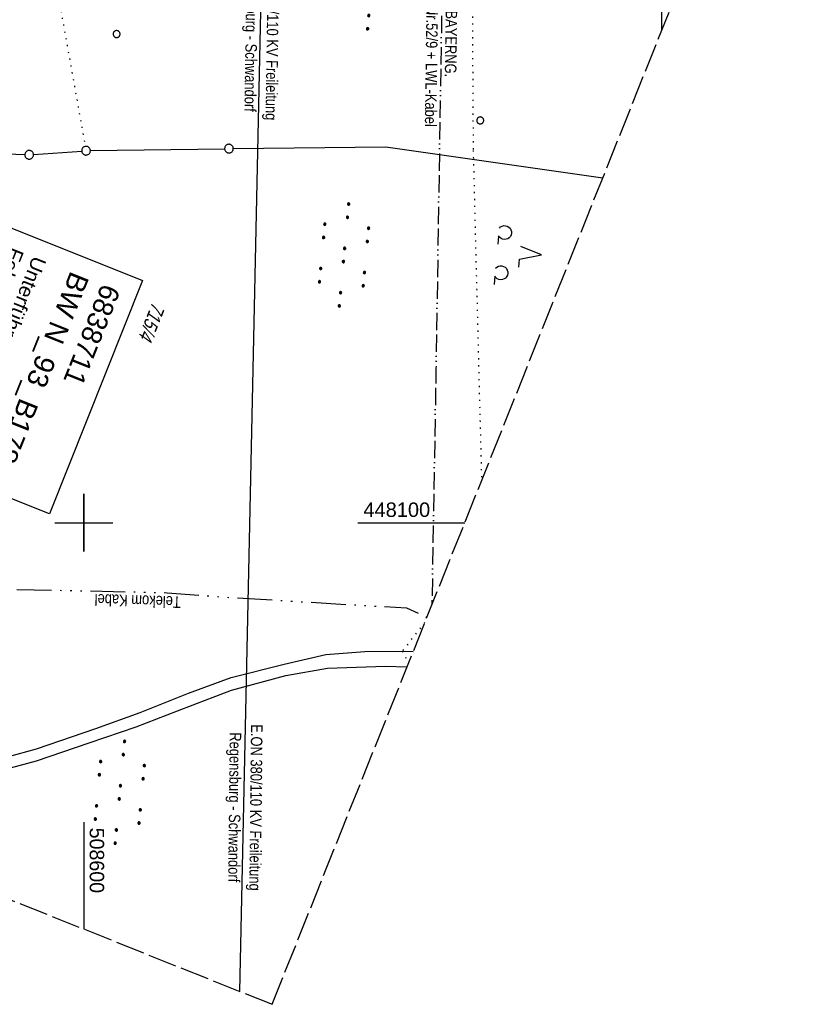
# Model space of a CAD drawing. Extents: x 508366 to 508911, y 448017 to 448810.
# Tile 16 of 46: x 508589 to 508725, y 448017 to 448187. Entities that reach past the tile are written whole.
import ezdxf
from ezdxf.enums import TextEntityAlignment as Align

# ---------------------------------------------------------------- set-up
doc = ezdxf.new("R2010")
doc.units = 0
doc.header["$LTSCALE"] = 10
doc.header["$MEASUREMENT"] = 0
for name, pattern in [('ACAD_ISO13W100', [36, 12, -3, 12, -3, 0, -3, 0, -3]), ('ACAD_ISO14W100', [25.5, 12, -3, 0.5, -3, 0.5, -3, 0.5, -3]), ('AUSGEZOGEN', [0]), ('LT00', [0]), ('LT14', [0.6, 0.5, -0.1]), ('PUNKTX2_STR', [0.6, 0.1, -0.5])]:
    doc.linetypes.add(name, pattern=pattern)
doc.layers.get('0').update_dxf_attribs({"linetype": 'LT00'})
doc.layers.add('-BLATT_125-RAND', color=7, linetype='LT14', plot=False)
for name, color, linetype in [('BW_TEXT_B', 20, 'AUSGEZOGEN'), ('DFK_FLUR_NR', 250, 'LT00'), ('DFK_GZPKT', 250, 'LT00'), ('DFK_KATASTER', 250, 'LT00'), ('DFK_NUTZUNG', 250, 'LT00'), ('DFK_NUTZUNGSGRENZE', 70, 'PUNKTX2_STR'), ('DFK_TOPO-ANL', 252, 'LT00'), ('DFK_VERMPKT', 252, 'LT00'), ('GASLTG', 250, 'ACAD_ISO13W100'), ('GASLTG_TEXT', 250, 'Continuous'), ('STROM_FREILTG', 80, 'STROMFREILEITUNG'), ('STROM_TEXT', 80, 'Continuous'), ('TELEKOM', 210, 'ACAD_ISO14W100'), ('TELEKOM_TEXT', 210, 'Continuous'), ('V125_RASTER', 250, 'LT00'), ('V126_RASTER', 250, 'LT00')]:
    doc.layers.add(name, color=color, linetype=linetype)
doc.styles.add('Beschrift', font='ARIAL.TTF')
doc.styles.get("Standard").update_dxf_attribs({"font": 'ARIAL.TTF'})
doc.styles.add('Strom', font='txt-alt.shx')
doc.styles.add('Versorgungsltg', font='ARIAL.TTF', dxfattribs={"width": 0.8, "height": 2})
doc.linetypes.add('STROMFREILEITUNG', pattern='A,12.7,-5.5,["xx",Strom,S=2.5,R=0,X=-2.6,Y=-0.85],-4.35', length=22.55)

# ---------------------------------------------------------------- blocks, each defined once
blk = doc.blocks.new('SYMB7010')
at = {"color": 0, "linetype": 'ByBlock'}
for points in [[(-0.031408, 0.499213), (-0.093728, 0.49134), (-0.15457, 0.475719), (-0.212975, 0.452595), (-0.268021, 0.422333), (-0.31884, 0.385411), (-0.36463, 0.342411), (-0.40467, 0.29401), (-0.438329, 0.240973), (-0.465074, 0.184136), (-0.484486, 0.124395), (-0.496256, 0.062692), (-0.5002, 0)], [(-0.5002, 0), (-0.496256, -0.062692), (-0.484486, -0.124395), (-0.465075, -0.184136), (-0.438329, -0.240973), (-0.404671, -0.29401), (-0.36463, -0.342411), (-0.31884, -0.385411), (-0.268021, -0.422333), (-0.212975, -0.452595), (-0.154571, -0.475719), (-0.093728, -0.49134), (-0.031408, -0.499213), (0.031408, -0.499213)], [(0.5002, 0), (0.496256, 0.062692), (0.484485, 0.124395), (0.465074, 0.184136), (0.438329, 0.240973), (0.40467, 0.29401), (0.36463, 0.342411), (0.31884, 0.385411), (0.268021, 0.422333), (0.212975, 0.452595), (0.15457, 0.475719), (0.093728, 0.49134), (0.031408, 0.499213), (-0.031408, 0.499213)], [(0.031408, -0.499213), (0.093728, -0.491341), (0.15457, -0.475719), (0.212975, -0.452595), (0.268021, -0.422333), (0.31884, -0.385411), (0.36463, -0.342411), (0.404671, -0.294011), (0.438329, -0.240974), (0.465075, -0.184136), (0.484486, -0.124395), (0.496256, -0.062692), (0.500201, 0)]]:
    blk.add_lwpolyline(points, dxfattribs=at)
blk = doc.blocks.new('SYMB7110')
at = {"color": 0, "linetype": 'ByBlock'}
for p, q in [((-0.515, 0.392919), (-0.515, 0.367081)), ((-0.51, 0.362895), (-0.51, 0.397105)), ((-0.505, 0.399164), (-0.505, 0.360836)), ((-0.5, 0.360204), (-0.5, 0.399796)), ((-0.495, 0.399164), (-0.495, 0.360836)), ((-0.49, 0.362895), (-0.49, 0.397105)), ((-0.485, 0.392919), (-0.485, 0.367081)), ((-0.48, 0.379874), (-0.48, 0.380145)), ((-0.285, 0.392919), (-0.285, 0.367081)), ((-0.28, 0.362895), (-0.28, 0.397105)), ((-0.275, 0.399164), (-0.275, 0.360836)), ((-0.27, 0.360204), (-0.27, 0.399796)), ((-0.265, 0.399164), (-0.265, 0.360836)), ((-0.26, 0.362895), (-0.26, 0.397105)), ((-0.255, 0.392919), (-0.255, 0.367081)), ((-0.25, 0.379874), (-0.25, 0.380146)), ((0.255, 0.392919), (0.255, 0.367081)), ((0.26, 0.362895), (0.26, 0.397105)), ((0.265, 0.399164), (0.265, 0.360836)), ((0.27, 0.360204), (0.27, 0.399796)), ((0.275, 0.399164), (0.275, 0.360836)), ((0.28, 0.362895), (0.28, 0.397105)), ((0.285, 0.392919), (0.285, 0.367081)), ((0.29, 0.379874), (0.29, 0.380145)), ((0.485, 0.392919), (0.485, 0.367081)), ((0.49, 0.362895), (0.49, 0.397105)), ((0.495, 0.399164), (0.495, 0.360836)), ((0.5, 0.360204), (0.5, 0.399796)), ((0.505, 0.399164), (0.505, 0.360836)), ((0.51, 0.362895), (0.51, 0.397105)), ((0.515, 0.392919), (0.515, 0.367081)), ((0.52, 0.379874), (0.52, 0.380146)), ((-0.9, 0.012919), (-0.9, -0.012919)), ((-0.895, -0.017106), (-0.895, 0.017105)), ((-0.89, 0.019164), (-0.89, -0.019164)), ((-0.885, -0.019797), (-0.885, 0.019796)), ((-0.88, 0.019164), (-0.88, -0.019164)), ((-0.875, -0.017106), (-0.875, 0.017105)), ((-0.87, 0.012919), (-0.87, -0.012919)), ((-0.865, -0.000126), (-0.865, 0.000145)), ((-0.67, 0.012919), (-0.67, -0.012919)), ((-0.665, -0.017106), (-0.665, 0.017105)), ((-0.66, 0.019164), (-0.66, -0.019164)), ((-0.655, -0.019797), (-0.655, 0.019796)), ((-0.65, 0.019164), (-0.65, -0.019164)), ((-0.645, -0.017106), (-0.645, 0.017105)), ((-0.64, 0.012919), (-0.64, -0.012919)), ((-0.635, -0.000126), (-0.635, 0.000145)), ((-0.13, 0.012919), (-0.13, -0.012919)), ((-0.125, -0.017105), (-0.125, 0.017105)), ((-0.12, 0.019164), (-0.12, -0.019164)), ((-0.115, -0.019796), (-0.115, 0.019796)), ((-0.11, 0.019164), (-0.11, -0.019164)), ((-0.105, -0.017105), (-0.105, 0.017105)), ((-0.1, 0.012919), (-0.1, -0.012919)), ((-0.095, -0.000126), (-0.095, 0.000146)), ((0.1, 0.012919), (0.1, -0.012919)), ((0.105, -0.017105), (0.105, 0.017105)), ((0.11, 0.019164), (0.11, -0.019164)), ((0.115, -0.019796), (0.115, 0.019796)), ((0.12, 0.019164), (0.12, -0.019164)), ((0.125, -0.017105), (0.125, 0.017105)), ((0.13, 0.012919), (0.13, -0.012919)), ((0.135, -0.000126), (0.135, 0.000146)), ((0.64, 0.012919), (0.64, -0.012919)), ((0.645, -0.017105), (0.645, 0.017105)), ((0.65, 0.019164), (0.65, -0.019164)), ((0.655, -0.019796), (0.655, 0.019796)), ((0.66, 0.019164), (0.66, -0.019164)), ((0.665, -0.017105), (0.665, 0.017105)), ((0.67, 0.012919), (0.67, -0.012919)), ((0.675, -0.000126), (0.675, 0.000146)), ((0.87, 0.012919), (0.87, -0.012919)), ((0.875, -0.017105), (0.875, 0.017105)), ((0.88, 0.019164), (0.88, -0.019164)), ((0.885, -0.019796), (0.885, 0.019796)), ((0.89, 0.019164), (0.89, -0.019164)), ((0.895, -0.017105), (0.895, 0.017105)), ((0.9, 0.012919), (0.9, -0.012919)), ((0.905, -0.000126), (0.905, 0.000146)), ((-0.515, -0.367081), (-0.515, -0.392919)), ((-0.51, -0.397105), (-0.51, -0.362895)), ((-0.505, -0.360836), (-0.505, -0.399164)), ((-0.5, -0.399796), (-0.5, -0.360204)), ((-0.495, -0.360836), (-0.495, -0.399164)), ((-0.49, -0.397106), (-0.49, -0.362895)), ((-0.485, -0.367081), (-0.485, -0.392919)), ((-0.48, -0.380126), (-0.48, -0.379855)), ((-0.285, -0.367081), (-0.285, -0.392919)), ((-0.28, -0.397105), (-0.28, -0.362895)), ((-0.275, -0.360836), (-0.275, -0.399164)), ((-0.27, -0.399796), (-0.27, -0.360204)), ((-0.265, -0.360836), (-0.265, -0.399164)), ((-0.26, -0.397105), (-0.26, -0.362895)), ((-0.255, -0.367081), (-0.255, -0.392919)), ((-0.25, -0.380126), (-0.25, -0.379855)), ((0.255, -0.367081), (0.255, -0.392919)), ((0.26, -0.397105), (0.26, -0.362895)), ((0.265, -0.360836), (0.265, -0.399164)), ((0.27, -0.399796), (0.27, -0.360204)), ((0.275, -0.360836), (0.275, -0.399164)), ((0.28, -0.397105), (0.28, -0.362895)), ((0.285, -0.367081), (0.285, -0.392919)), ((0.29, -0.380126), (0.29, -0.379855)), ((0.485, -0.367081), (0.485, -0.392919)), ((0.49, -0.397105), (0.49, -0.362895)), ((0.495, -0.360836), (0.495, -0.399164)), ((0.5, -0.399796), (0.5, -0.360204)), ((0.505, -0.360836), (0.505, -0.399164)), ((0.51, -0.397105), (0.51, -0.362895)), ((0.515, -0.367081), (0.515, -0.392919)), ((0.52, -0.380126), (0.52, -0.379855))]:
    blk.add_line(p, q, dxfattribs=at)
for points in [[(-0.48, 0.38), (-0.481981, 0.388678), (-0.48753, 0.395637), (-0.49555, 0.399499), (-0.50445, 0.399499), (-0.51247, 0.395637), (-0.518019, 0.388678), (-0.52, 0.38), (-0.518019, 0.371322), (-0.51247, 0.364363), (-0.50445, 0.360501), (-0.49555, 0.360501), (-0.48753, 0.364363), (-0.481981, 0.371322), (-0.48, 0.38)], [(-0.25, 0.38), (-0.251981, 0.388678), (-0.25753, 0.395637), (-0.26555, 0.399499), (-0.27445, 0.399499), (-0.28247, 0.395637), (-0.288019, 0.388678), (-0.29, 0.38), (-0.288019, 0.371322), (-0.28247, 0.364363), (-0.27445, 0.360501), (-0.26555, 0.360501), (-0.25753, 0.364363), (-0.251981, 0.371322), (-0.25, 0.38)], [(0.29, 0.38), (0.288019, 0.388678), (0.28247, 0.395637), (0.27445, 0.399499), (0.26555, 0.399499), (0.25753, 0.395637), (0.251981, 0.388678), (0.25, 0.38), (0.251981, 0.371322), (0.25753, 0.364363), (0.26555, 0.360501), (0.27445, 0.360501), (0.28247, 0.364363), (0.288019, 0.371322), (0.29, 0.38)], [(0.52, 0.38), (0.518019, 0.388678), (0.51247, 0.395637), (0.50445, 0.399499), (0.495549, 0.399499), (0.48753, 0.395637), (0.481981, 0.388678), (0.48, 0.38), (0.481981, 0.371322), (0.48753, 0.364363), (0.495549, 0.360501), (0.50445, 0.360501), (0.51247, 0.364363), (0.518019, 0.371322), (0.52, 0.38)], [(-0.865, 0), (-0.866981, 0.008678), (-0.87253, 0.015637), (-0.88055, 0.019498), (-0.88945, 0.019498), (-0.89747, 0.015637), (-0.903019, 0.008678), (-0.905, 0)], [(-0.905, 0), (-0.903019, -0.008678), (-0.89747, -0.015637), (-0.88945, -0.019499), (-0.88055, -0.019499), (-0.87253, -0.015637), (-0.866981, -0.008678), (-0.865, 0)], [(-0.635, 0), (-0.636981, 0.008678), (-0.64253, 0.015637), (-0.65055, 0.019498), (-0.65945, 0.019498), (-0.66747, 0.015637), (-0.673019, 0.008678), (-0.675, 0)], [(-0.675, 0), (-0.673019, -0.008678), (-0.66747, -0.015637), (-0.65945, -0.019499), (-0.65055, -0.019499), (-0.64253, -0.015637), (-0.636981, -0.008678), (-0.635, 0)], [(-0.095, 0), (-0.096981, 0.008678), (-0.10253, 0.015637), (-0.11055, 0.019499), (-0.11945, 0.019499), (-0.12747, 0.015637), (-0.133019, 0.008678), (-0.135, 0)], [(-0.135, 0), (-0.133019, -0.008678), (-0.12747, -0.015637), (-0.11945, -0.019499), (-0.11055, -0.019499), (-0.10253, -0.015637), (-0.096981, -0.008678), (-0.095, 0)], [(0.135, 0), (0.133019, 0.008678), (0.12747, 0.015637), (0.11945, 0.019499), (0.11055, 0.019499), (0.10253, 0.015637), (0.096981, 0.008678), (0.095, 0)], [(0.095, 0), (0.096981, -0.008678), (0.10253, -0.015637), (0.11055, -0.019499), (0.11945, -0.019499), (0.12747, -0.015637), (0.133019, -0.008678), (0.135, 0)], [(0.675, 0), (0.673019, 0.008678), (0.66747, 0.015637), (0.65945, 0.019499), (0.65055, 0.019499), (0.64253, 0.015637), (0.636981, 0.008678), (0.635, 0)], [(0.635, 0), (0.636981, -0.008678), (0.64253, -0.015637), (0.65055, -0.019499), (0.65945, -0.019499), (0.66747, -0.015637), (0.673019, -0.008678), (0.675, 0)], [(0.905, 0), (0.903019, 0.008678), (0.89747, 0.015637), (0.88945, 0.019499), (0.88055, 0.019499), (0.87253, 0.015637), (0.866981, 0.008678), (0.865, 0)], [(0.865, 0), (0.866981, -0.008678), (0.87253, -0.015637), (0.88055, -0.019499), (0.88945, -0.019499), (0.89747, -0.015637), (0.903019, -0.008678), (0.905, 0)], [(-0.48, -0.38), (-0.481981, -0.371322), (-0.48753, -0.364363), (-0.49555, -0.360501), (-0.50445, -0.360501), (-0.51247, -0.364363), (-0.518019, -0.371322), (-0.52, -0.38), (-0.518019, -0.388678), (-0.51247, -0.395637), (-0.50445, -0.399499), (-0.49555, -0.399499), (-0.48753, -0.395637), (-0.481981, -0.388678), (-0.48, -0.38)], [(-0.25, -0.38), (-0.251981, -0.371322), (-0.25753, -0.364363), (-0.26555, -0.360501), (-0.27445, -0.360501), (-0.28247, -0.364363), (-0.288019, -0.371322), (-0.29, -0.38), (-0.288019, -0.388678), (-0.28247, -0.395637), (-0.27445, -0.399499), (-0.26555, -0.399499), (-0.25753, -0.395637), (-0.251981, -0.388678), (-0.25, -0.38)], [(0.29, -0.38), (0.288019, -0.371322), (0.28247, -0.364363), (0.27445, -0.360501), (0.26555, -0.360501), (0.25753, -0.364363), (0.251981, -0.371322), (0.25, -0.38), (0.251981, -0.388678), (0.25753, -0.395637), (0.26555, -0.399499), (0.27445, -0.399499), (0.28247, -0.395637), (0.288019, -0.388678), (0.29, -0.38)], [(0.52, -0.38), (0.518019, -0.371322), (0.51247, -0.364363), (0.50445, -0.360501), (0.495549, -0.360501), (0.48753, -0.364363), (0.481981, -0.371322), (0.48, -0.38), (0.481981, -0.388678), (0.48753, -0.395637), (0.495549, -0.399499), (0.50445, -0.399499), (0.51247, -0.395637), (0.518019, -0.388678), (0.52, -0.38)]]:
    blk.add_lwpolyline(points, dxfattribs=at)
blk = doc.blocks.new('SYMB7201')
at = {"color": 0, "linetype": 'ByBlock'}
for p, q in [((0, 0.385), (-0.11, 0.015)), ((-0.255, -0.385), (-0.115, -0.385)), ((0.445, -0.385), (0.585, -0.385))]:
    blk.add_line(p, q, dxfattribs=at)
for points in [[(0.25, 0.015), (0.11, 0.015), (0, 0.385)], [(-0.393816, -0.383308), (-0.416239, -0.362945), (-0.432849, -0.337617), (-0.442589, -0.308936), (-0.444836, -0.27873), (-0.439449, -0.248923), (-0.426769, -0.221415), (-0.407606, -0.197958), (-0.38318, -0.180047), (-0.355047, -0.168823), (-0.325, -0.165), (-0.294953, -0.168823), (-0.26682, -0.180047), (-0.242394, -0.197959), (-0.223231, -0.221415), (-0.210551, -0.248923), (-0.205164, -0.27873), (-0.207411, -0.308936), (-0.21715, -0.337617), (-0.233761, -0.362945), (-0.256184, -0.383308)], [(0.306185, -0.383308), (0.283761, -0.362945), (0.267151, -0.337617), (0.257411, -0.308936), (0.255164, -0.27873), (0.260552, -0.248923), (0.273231, -0.221415), (0.292394, -0.197958), (0.31682, -0.180047), (0.344953, -0.168823), (0.375, -0.165), (0.405047, -0.168823), (0.43318, -0.180047), (0.457606, -0.197959), (0.476769, -0.221415), (0.489449, -0.248923), (0.494836, -0.27873), (0.492589, -0.308936), (0.48285, -0.337617), (0.466239, -0.362945), (0.443816, -0.383308)]]:
    blk.add_lwpolyline(points, dxfattribs=at)

msp = doc.modelspace()

# ---------------------------------------------------------------- linework, layer by layer
at = {"layer": '-BLATT_125-RAND'}
msp.add_lwpolyline([(508640.93, 448810.28), (508366.1, 448123.2), (508632.57, 448016.61), (508907.4, 448703.69), (508640.93, 448810.28)], dxfattribs=at)
at = {"layer": 'DFK_KATASTER'}
for p, q in [((508553.11, 448165.15), (508589.78, 448163.73)), ((508591.28, 448163.75), (508599.62, 448164.35)), ((508601.12, 448164.42), (508624.36, 448164.76)), ((508625.86, 448164.78), (508652.24, 448165.07)), ((508652.24, 448165.07), (508689.8, 448159.7))]:
    msp.add_line(p, q, dxfattribs=at)
at = {"layer": 'DFK_NUTZUNGSGRENZE', "ltscale": 0.2}
for p, q in [((508666.85, 448254.84), (508667.37, 448164.46)), ((508589.43, 448225.23), (508600.24, 448165.15)), ((508667.37, 448164.46), (508668.82, 448107.25)), ((508659.02, 448082.74), (508655.11, 448077.77)), ((508655.11, 448077.77), (508656.18, 448075.65))]:
    msp.add_line(p, q, dxfattribs=at)
at = {"layer": 'DFK_TOPO-ANL'}
for p, q in [((508641.9, 448077.16), (508648.6, 448077.7)), ((508648.6, 448077.7), (508655.11, 448077.77)), ((508655.11, 448077.77), (508657.01, 448077.72)), ((508634.68, 448075.51), (508641.9, 448077.16)), ((508625.5, 448073.22), (508634.68, 448075.51)), ((508634.93, 448073.53), (508642.15, 448074.84)), ((508642.15, 448074.84), (508652.18, 448075.15)), ((508652.18, 448075.15), (508655.94, 448075.03)), ((508618.08, 448070.47), (508625.5, 448073.22)), ((508625.52, 448071), (508634.93, 448073.53)), ((508609.72, 448067.13), (508618.08, 448070.47)), ((508621.64, 448069.52), (508625.52, 448071)), ((508616.18, 448067.41), (508621.64, 448069.52)), ((508602.09, 448064.37), (508609.72, 448067.13)), ((508609.02, 448064.65), (508616.18, 448067.41)), ((508591.78, 448060.86), (508602.09, 448064.37)), ((508600.9, 448061.89), (508609.02, 448064.65)), ((508586.79, 448059.46), (508591.78, 448060.86)), ((508591.77, 448058.76), (508600.9, 448061.89)), ((508587.32, 448057.53), (508591.77, 448058.76))]:
    msp.add_line(p, q, dxfattribs=at)
at = {"layer": 'GASLTG', "ltscale": 0.025, "flags": 128}
msp.add_lwpolyline([(508829.58, 448509.13), (508815.58, 448489.57), (508788.21, 448447.58), (508743.49, 448380.52), (508713.38, 448334.92), (508684.57, 448292.36), (508672.95, 448274.68), (508664.36, 448261.8), (508662.53, 448254.94), (508662.16, 448247.9), (508661.91, 448233.84), (508662.16, 448203.25), (508660.94, 448126.78), (508660.23, 448085.78)], dxfattribs=at)
at = {"layer": 'STROM_FREILTG', "ltscale": 0.05, "flags": 128}
msp.add_lwpolyline([(508626.96, 448018.86), (508632.22, 448264), (508798.67, 448507.72), (508871.91, 448614.96)], dxfattribs=at)
at = {"layer": 'TELEKOM', "ltscale": 0.05, "flags": 128}
msp.add_lwpolyline([(508373.93, 448142.78), (508384.2, 448129.85), (508393.58, 448118.48), (508401.63, 448113.99), (508405.89, 448112.13), (508414.73, 448109.23), (508418.29, 448108.17), (508427, 448106.86), (508463.47, 448101.25), (508493.23, 448097.67), (508537.4, 448092.8), (508551.33, 448092.58), (508582.98, 448088.58), (508614.39, 448087.88), (508624.18, 448087.12), (508655.83, 448085.24), (508659.37, 448083.61)], dxfattribs=at)
at = {"layer": 'V125_RASTER'}
for p, q in [((508700, 448185.19), (508700, 448212.44)), ((508600, 448105), (508600, 448095)), ((508595, 448100), (508605, 448100)), ((508647.42, 448100), (508665.92, 448100)), ((508600, 448048.14), (508600, 448029.64))]:
    msp.add_line(p, q, dxfattribs=at)
at = {"layer": 'V126_RASTER'}
for p, q in [((508600, 448095), (508600, 448105)), ((508594.99, 448100), (508604.99, 448100))]:
    msp.add_line(p, q, dxfattribs=at)

# ---------------------------------------------------------------- block references
at = {"layer": 'DFK_GZPKT', "xscale": 1.500000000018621, "yscale": 1.5, "zscale": 1.5, "rotation": 264.7377099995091}
for p in [(508590.53, 448163.7), (508600.37, 448164.41), (508625.11, 448164.77)]:
    msp.add_blockref('SYMB7010', p, dxfattribs=at)
at = {"layer": 'DFK_NUTZUNG', "yscale": 10, "zscale": 10}
for name, p, xscale, rotation in [('SYMB7110', (508649.91, 448194.33), 9.999999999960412, 264.7377000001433), ('SYMB7110', (508645.02, 448146.35), 9.999999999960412, 264.7377000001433), ('SYMB7201', (508675.36, 448146.74), 10.00000000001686, 264.7377100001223), ('SYMB7110', (508606.22, 448053.32), 9.999999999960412, 264.7377000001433)]:
    msp.add_blockref(name, p, dxfattribs=dict(at, xscale=xscale, rotation=rotation))
at = {"layer": 'DFK_VERMPKT', "xscale": 1.200000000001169, "yscale": 1.200000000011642, "zscale": 1.2, "rotation": 264.7377100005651}
for p in [(508605.66, 448184.6), (508668.6, 448169.65)]:
    msp.add_blockref('SYMB7010', p, dxfattribs=at)

# ---------------------------------------------------------------- texts
at = {"layer": 'DFK_FLUR_NR', "oblique": 13.754, "width": 0.75}
msp.add_text('715/4', height=2.5, rotation=248.1984, dxfattribs=at).set_placement((508611.88, 448138.34))
at = {"layer": 'GASLTG_TEXT', "insert": (508661.92, 448187.99), "char_height": 2, "attachment_point": 5, "rotation": 269.2344, "style": 'Versorgungsltg'}
msp.add_mtext('{\\fArial|b0|i0|c238|p34;RUHRG.+BAYERNG.\\PG DN 300} {\\fArial|b0|i0|c238|p34;PN70 LNr.52/9 + LWL-Kabel}', dxfattribs=at)
at = {"layer": 'STROM_TEXT', "char_height": 2, "attachment_point": 5, "line_spacing_factor": 1.1, "style": 'Versorgungsltg'}
for insert, rotation in [((508630.5, 448184.1), 269.1799), ((508627.64, 448050.71), 269.4116)]:
    msp.add_mtext('E.ON 380/110 KV Freileitung\\PRegensburg - Schwandorf', dxfattribs=dict(at, insert=insert, rotation=rotation))
at = {"layer": 'TELEKOM_TEXT', "style": 'Versorgungsltg', "width": 0.8}
msp.add_text('Telekom Kabel', height=2, rotation=178.3169, dxfattribs=at).set_placement((508609.34, 448087.45), align=Align.CENTER)
at = {"layer": 'V125_RASTER'}
for s, rotation, width, p in [(' 448100', 0.0005, 0.991, (508647.42, 448101)), (' 508600', -89.9995, 0.972, (508601, 448048.14))]:
    msp.add_text(s, height=2.5, rotation=rotation, dxfattribs=dict(at, width=width)).set_placement(p)

# ---------------------------------------------------------------- next in the draw order: texts
at = {"layer": 'BW_TEXT_B', "insert": (508606.4, 448140.27), "char_height": 2, "width": 37.5383, "attachment_point": 1, "rotation": 248.1984, "style": 'Beschrift', "bg_fill": 3, "box_fill_scale": 1.5, "bg_fill_color": 256, "bg_fill_transparency": 0}
msp.add_mtext('{\\Funir_o|c0;\\H1.75x;6838711\\fArial|b0|i0|c238|p34;\\H0.5714x;\\P\\H1.75x;BW N_93_B1\\fArial|b0|i0|c0|p34;78d\\fArial|b0|i0|c238|p34;\\W0.8;\\P\\H0.3714x;\\W1;\\P\\fArial|b0|i0|c0|p34;\\H1.924x;Unterführung eines\\PFeldweges\\fArial|b0|i0|c238|p34;\\W0.9;\\P\\H0.1999x;\\W1;\\P\\pt8,20;\\H3.602x;K\\fArial|b0|i0|c0|p34;m^I^I\\fArial|b0|i0|c238|p34;1\\fArial|b0|i0|c0|p34;78.613\\fArial|b0|i0|c238|p34;\\PBw.Wi\\fArial|b0|i0|c0|p34;.^I^I100.00\\fArial|b0|i0|c238|p34; gon\\PL.W.^I\\fArial|b0|i0|c0|p34;                 7.00 \\fArial|b0|i0|c238|p34;m\\P\\ptz;\\fArial|b0|i0|c0|p34;L.H.^I                 4.02 m}', dxfattribs=at)

# ---------------------------------------------------------------- next in the draw order: linework, layer by layer
at = {"layer": 'BW_TEXT_B'}
msp.add_lwpolyline([(508610.17, 448141.94), (508594.02, 448101.54), (508556.88, 448116.39), (508573.04, 448156.79)], close=True, dxfattribs=at)

doc.saveas('drawing.dxf')
